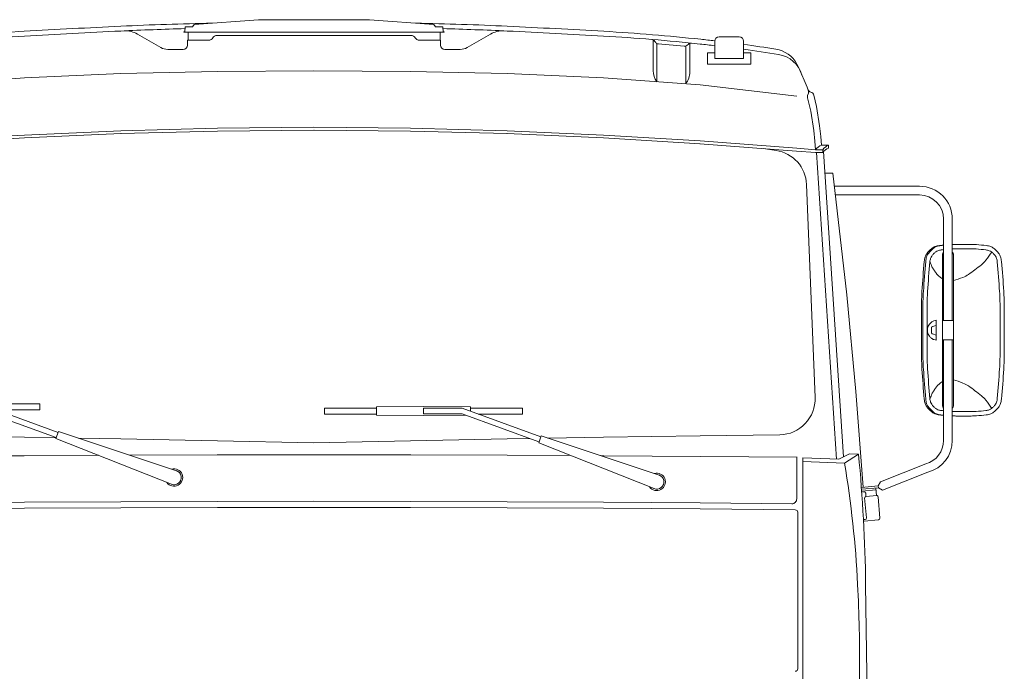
# Model space of a CAD drawing. Header units: metres. Extents: x -167 to 262, y -186 to 508.
# Tile 49 of 256: x 244.17 to 246.2, y -176.42 to -175.07. Entities that reach past the tile are written whole.
import ezdxf

# ---------------------------------------------------------------- set-up
doc = ezdxf.new("R2010")
doc.units = ezdxf.units.M
doc.header["$MEASUREMENT"] = 0

msp = doc.modelspace()

# ---------------------------------------------------------------- linework, layer by layer
at = {"color": 7, "linetype": 'Continuous', "lineweight": 13}
for p, q in [((244.526, -175.0768), (244.6593, -175.0668)), ((244.8891, -175.0668), (244.6593, -175.0668)), ((245.0224, -175.0768), (244.8891, -175.0668)), ((244.5079, -175.0818), (244.507, -175.0917)), ((244.5079, -175.0818), (244.5231, -175.0818)), ((244.5231, -175.0818), (244.526, -175.0768)), ((245.0253, -175.0818), (245.0224, -175.0768)), ((245.0405, -175.0818), (245.0253, -175.0818)), ((245.0405, -175.0818), (245.0414, -175.0917)), ((244.4571, -175.1244), (244.4091, -175.0967)), ((244.5047, -175.0917), (244.507, -175.0917)), ((244.5047, -175.0917), (244.5047, -175.0924)), ((245.0438, -175.0924), (244.5047, -175.0924)), ((244.5136, -175.0924), (244.5136, -175.1092)), ((244.975, -175.0992), (244.5735, -175.0992)), ((245.0349, -175.0924), (245.0349, -175.1092)), ((245.0438, -175.0917), (245.0414, -175.0917)), ((245.0438, -175.0917), (245.0438, -175.0924)), ((245.0913, -175.1244), (245.1393, -175.0967)), ((245.4762, -175.1087), (245.4762, -175.1723)), ((245.6122, -175.1021), (245.6541, -175.1021)), ((244.4716, -175.1283), (244.5036, -175.1283)), ((244.5562, -175.1092), (244.5127, -175.1092)), ((244.5127, -175.1092), (244.5127, -175.1192)), ((244.9923, -175.1092), (245.0358, -175.1092)), ((245.0358, -175.1092), (245.0358, -175.1192)), ((245.0768, -175.1283), (245.0449, -175.1283)), ((245.4812, -175.114), (245.4783, -175.1105)), ((245.4833, -175.1158), (245.4833, -175.1951)), ((245.4866, -175.1169), (245.54, -175.1218)), ((245.5432, -175.1214), (245.5432, -175.1994)), ((245.5458, -175.12), (245.5493, -175.1171)), ((245.5519, -175.1157), (245.5519, -175.1747)), ((245.6032, -175.1111), (245.6032, -175.1471)), ((245.6631, -175.1111), (245.6631, -175.1471)), ((245.5882, -175.1356), (245.6032, -175.1356)), ((245.5882, -175.1356), (245.5882, -175.1585)), ((245.6032, -175.1471), (245.6631, -175.1471)), ((245.6631, -175.1356), (245.6781, -175.1356)), ((245.6781, -175.1356), (245.6781, -175.1585)), ((245.5882, -175.1585), (245.6781, -175.1585)), ((245.7734, -175.1589), (245.7775, -175.1666)), ((245.7775, -175.1666), (245.7944, -175.2066)), ((243.9752, -175.2016), (244.175, -175.1871)), ((244.175, -175.1871), (244.3747, -175.1784)), ((244.3747, -175.1784), (244.5745, -175.1739)), ((244.5745, -175.1739), (244.7742, -175.1726)), ((244.974, -175.1739), (244.7742, -175.1726)), ((245.1737, -175.1784), (244.974, -175.1739)), ((245.3735, -175.1871), (245.1737, -175.1784)), ((245.5732, -175.2016), (245.3735, -175.1871)), ((245.773, -175.2248), (245.5732, -175.2016)), ((245.7944, -175.2066), (245.797, -175.2141)), ((245.7953, -175.2282), (245.8019, -175.256)), ((245.797, -175.2191), (245.7955, -175.2239)), ((245.8082, -175.2227), (245.8139, -175.2465)), ((245.8139, -175.2465), (245.8204, -175.2865)), ((245.8019, -175.256), (245.8084, -175.296)), ((244.5745, -175.2915), (244.3747, -175.2965)), ((244.7742, -175.2895), (244.5745, -175.2915)), ((244.7742, -175.2895), (244.974, -175.2915)), ((244.974, -175.2915), (245.1737, -175.2965)), ((245.8204, -175.2865), (245.8226, -175.3085)), ((244.175, -175.3055), (243.9752, -175.3175)), ((244.1753, -175.3115), (243.9756, -175.3234)), ((244.3747, -175.2965), (244.175, -175.3055)), ((244.375, -175.3025), (244.1753, -175.3115)), ((244.5746, -175.2975), (244.3749, -175.3025)), ((244.7743, -175.2955), (244.5745, -175.2975)), ((244.7742, -175.2955), (244.9739, -175.2975)), ((244.9738, -175.2975), (245.1736, -175.3025)), ((245.1734, -175.3025), (245.3732, -175.3115)), ((245.1737, -175.2965), (245.3735, -175.3055)), ((245.3731, -175.3115), (245.5729, -175.3234)), ((245.3735, -175.3055), (245.5732, -175.3175)), ((245.8084, -175.296), (245.8107, -175.318)), ((245.8226, -175.3085), (245.8239, -175.3264)), ((245.5727, -175.3234), (245.7725, -175.3389)), ((245.5732, -175.3175), (245.773, -175.3329)), ((245.773, -175.3329), (245.8119, -175.3359)), ((245.8107, -175.318), (245.8119, -175.3359)), ((245.8389, -175.3264), (245.8239, -175.3264)), ((245.8389, -175.3264), (245.8389, -175.3324)), ((245.7036, -175.3336), (245.7302, -175.3375)), ((245.7725, -175.3389), (245.8117, -175.3419)), ((245.8269, -175.3419), (245.8117, -175.3419)), ((245.8269, -175.3359), (245.8119, -175.3359)), ((245.8137, -175.3419), (245.8549, -175.9762)), ((245.8269, -175.3359), (245.8269, -175.3419)), ((245.8286, -175.3397), (245.8696, -175.9714)), ((245.8479, -175.384), (245.8315, -175.384)), ((245.8479, -175.384), (245.8768, -175.6361)), ((245.8109, -175.8488), (245.7934, -175.4077)), ((245.851, -175.4114), (246.0269, -175.4114)), ((245.8531, -175.4293), (246.0269, -175.4293)), ((246.0769, -175.4793), (246.0769, -175.6893)), ((246.0948, -175.4793), (246.0948, -175.6893)), ((246.0739, -175.5335), (246.0769, -175.5335)), ((246.0743, -175.5553), (246.0743, -175.8633)), ((246.0974, -175.5553), (246.0974, -175.8633)), ((245.8768, -175.6361), (245.8953, -175.8358)), ((246.0617, -175.6993), (246.0539, -175.7015)), ((246.0617, -175.6888), (246.0617, -175.7298)), ((246.0743, -175.6893), (246.0974, -175.6893)), ((246.0521, -175.7039), (246.0521, -175.7147)), ((246.0617, -175.7193), (246.0539, -175.7171)), ((246.0743, -175.7293), (246.0974, -175.7293)), ((246.0769, -175.7293), (246.0769, -175.9374)), ((246.0948, -175.7293), (246.0948, -175.9374)), ((245.8953, -175.8358), (245.9104, -176.0341)), ((244.0821, -175.8616), (244.2449, -175.9208)), ((244.0996, -175.8614), (244.2069, -175.8614)), ((244.2069, -175.8614), (244.2069, -175.8737)), ((244.0821, -175.8736), (244.241, -175.9314)), ((244.1155, -175.8737), (244.2069, -175.8737)), ((244.7962, -175.8704), (244.7962, -175.8827)), ((244.9036, -175.8704), (244.7962, -175.8704)), ((244.9036, -175.8827), (244.7962, -175.8827)), ((245.0009, -175.8672), (244.9036, -175.8681)), ((244.9036, -175.8681), (244.9036, -175.8851)), ((245.0009, -175.8672), (245.0983, -175.8681)), ((245.0009, -175.8706), (245.0009, -175.8826)), ((245.0808, -175.8706), (245.0009, -175.8706)), ((245.0808, -175.8826), (245.0009, -175.8826)), ((245.0808, -175.8706), (245.2436, -175.9298)), ((245.0808, -175.8826), (245.2397, -175.9404)), ((245.0983, -175.8681), (245.0983, -175.8769)), ((245.0983, -175.8704), (245.2057, -175.8704)), ((245.1142, -175.8827), (245.2057, -175.8827)), ((245.2057, -175.8704), (245.2057, -175.8827)), ((245.0009, -175.886), (244.9036, -175.8851)), ((245.0009, -175.886), (245.0879, -175.8852)), ((246.0739, -175.8851), (246.0769, -175.8851)), ((244.2455, -175.9191), (244.2404, -175.9332)), ((244.2455, -175.9191), (244.4897, -176)), ((244.175, -175.9307), (243.9752, -175.9277)), ((244.2408, -175.9318), (244.175, -175.9307)), ((244.2404, -175.9332), (244.4795, -176.0281)), ((244.3747, -175.9342), (244.2864, -175.9326)), ((244.5745, -175.9382), (244.3747, -175.9342)), ((244.7742, -175.9422), (244.5745, -175.9382)), ((244.7742, -175.9422), (244.974, -175.9382)), ((244.974, -175.9382), (245.1737, -175.9342)), ((245.1737, -175.9342), (245.2204, -175.9334)), ((245.2442, -175.9281), (245.2391, -175.9421)), ((245.2391, -175.9421), (245.4782, -176.0371)), ((245.2442, -175.9281), (245.4884, -176.009)), ((245.2582, -175.9327), (245.3735, -175.9307)), ((245.3735, -175.9307), (245.5732, -175.9277)), ((245.5732, -175.9277), (245.738, -175.9256)), ((244.1743, -175.9689), (243.9745, -175.9704)), ((244.3284, -175.9681), (244.1745, -175.9689)), ((244.5741, -175.9671), (244.3926, -175.9678)), ((244.7741, -175.9669), (244.5744, -175.9671)), ((244.7743, -175.9669), (244.9741, -175.9671)), ((244.9743, -175.9671), (245.1741, -175.9679)), ((245.1742, -175.9679), (245.3055, -175.9685)), ((245.3673, -175.9688), (245.3739, -175.9689)), ((245.3673, -175.9688), (245.3739, -175.9689)), ((245.3742, -175.9689), (245.5739, -175.9704)), ((245.5741, -175.9704), (245.7738, -175.9721)), ((245.773, -176.0584), (245.773, -175.9721)), ((245.7859, -175.9734), (245.7859, -176.567)), ((245.8598, -175.9764), (245.7859, -175.9734)), ((245.8718, -175.9841), (245.7859, -175.9806)), ((245.8598, -175.9764), (245.8818, -175.9653)), ((245.9008, -175.9659), (245.8718, -175.9841)), ((245.8818, -175.9653), (245.9008, -175.9659)), ((245.9464, -176.023), (246.0398, -175.9857)), ((245.9504, -176.0405), (246.0445, -176.003)), ((245.9415, -176.0316), (245.9464, -176.023)), ((245.9067, -176.0344), (245.9415, -176.0316)), ((245.907, -176.0384), (245.9418, -176.0355)), ((245.9073, -176.0424), (245.9372, -176.0399)), ((245.9074, -176.0444), (245.9124, -176.044)), ((245.9368, -176.0359), (245.9381, -176.0513)), ((245.9415, -176.0316), (245.9418, -176.0355)), ((245.9418, -176.0355), (245.9504, -176.0405)), ((244.175, -176.0653), (243.9752, -176.0668)), ((244.3747, -176.0643), (244.175, -176.0653)), ((244.5745, -176.0635), (244.3747, -176.0643)), ((244.7742, -176.0633), (244.5745, -176.0635)), ((244.7742, -176.0633), (244.974, -176.0635)), ((244.974, -176.0635), (245.1737, -176.0643)), ((245.1737, -176.0643), (245.3735, -176.0653)), ((245.3735, -176.0653), (245.5732, -176.0668)), ((245.9171, -176.0977), (245.9135, -176.0564)), ((245.9162, -176.0532), (245.9157, -176.0467)), ((245.9163, -176.0532), (245.9381, -176.0513)), ((245.9414, -176.0541), (245.9452, -176.0983)), ((244.175, -176.0775), (243.9752, -176.079)), ((244.3747, -176.0765), (244.175, -176.0775)), ((244.5745, -176.0761), (244.3747, -176.0765)), ((244.7742, -176.076), (244.5745, -176.0761)), ((244.7742, -176.076), (244.974, -176.0761)), ((244.974, -176.0761), (245.1737, -176.0765)), ((245.1737, -176.0765), (245.3735, -176.0775)), ((245.3735, -176.0775), (245.5732, -176.079)), ((245.5732, -176.0668), (245.7629, -176.0684)), ((245.5732, -176.079), (245.77, -176.0809)), ((245.775, -176.0859), (245.775, -176.4101)), ((245.911, -176.1012), (245.9143, -176.101)), ((245.9126, -176.1041), (245.9424, -176.1016))]:
    msp.add_line(p, q, dxfattribs=at)
for points in [[(244.5637, -175.074, 0.007101), (244.3743, -175.0803, 0.002483), (244.1744, -175.0908, 0.012449), (243.9742, -175.1073, 0.002117), (243.9453, -175.1105)], [(244.5076, -175.0853, 0.00499), (244.3747, -175.0902, 0.002483), (244.175, -175.1007, 0.012449), (243.9752, -175.1172, 0.0022), (243.9453, -175.1206)], [(244.9848, -175.074, -0.007101), (245.1742, -175.0803, -0.002483), (245.374, -175.0908, -0.012449), (245.5743, -175.1073, -0.002117), (245.6032, -175.1105)], [(245.0408, -175.0853, -0.00499), (245.1737, -175.0902, -0.002483), (245.3735, -175.1007, -0.012449), (245.5732, -175.1172, -0.0022), (245.6032, -175.1206)], [(245.6631, -175.118, -0.004879), (245.7295, -175.1276)], [(245.6631, -175.1281, -0.00533), (245.7354, -175.1386)], [(245.8119, -175.3359, -0.144009), (245.8239, -175.3264)], [(245.8269, -175.3359, -0.144009), (245.8389, -175.3264)], [(245.8269, -175.3419, -0.144009), (245.8389, -175.3324)], [(246.0681, -175.5341, -0.002623), (246.0739, -175.5335)], [(246.0711, -175.5341, -0.002623), (246.0769, -175.5335)], [(246.0948, -175.532, -0.011917), (246.1024, -175.5318, -0.00127), (246.1182, -175.5318, -0.00127), (246.1339, -175.5318, -0.017213), (246.1449, -175.5322, -0.009242), (246.1652, -175.5341)], [(246.072, -175.5431, -0.002246), (246.0769, -175.5426)], [(246.0743, -175.5553, -0.0553), (246.0746, -175.5521, -0.077175), (246.0754, -175.5501, -0.026115), (246.0769, -175.5478)], [(246.0948, -175.541, -0.012652), (246.1027, -175.5408, -0.00127), (246.1182, -175.5408, -0.00127), (246.1336, -175.5408, -0.017213), (246.1443, -175.5412, -0.009242), (246.1643, -175.5431)], [(246.0948, -175.5478, -0.026115), (246.0963, -175.5501, -0.077175), (246.0971, -175.5521, -0.0553), (246.0974, -175.5553)], [(246.0769, -175.876, -0.002246), (246.072, -175.8755)], [(246.0769, -175.8708, -0.026115), (246.0754, -175.8685, -0.077175), (246.0746, -175.8664, -0.0553), (246.0743, -175.8633)], [(246.0974, -175.8633, -0.0553), (246.0971, -175.8664, -0.077175), (246.0963, -175.8685, -0.026115), (246.0948, -175.8708)], [(246.1643, -175.8755, -0.009242), (246.1443, -175.8774, -0.017213), (246.1336, -175.8778, -0.00127), (246.1182, -175.8778, -0.00127), (246.1027, -175.8778, -0.012652), (246.0948, -175.8776)], [(246.0739, -175.8851, -0.002623), (246.0681, -175.8845)], [(246.0769, -175.8851, -0.002623), (246.0711, -175.8845)], [(246.1652, -175.8845, -0.009242), (246.1449, -175.8863, -0.017213), (246.1339, -175.8868, -0.00127), (246.1182, -175.8868, -0.00127), (246.1024, -175.8868, -0.011917), (246.0948, -175.8866)], [(245.8718, -175.9841, -0.029085), (245.899, -176.2353, -0.014079), (245.903, -176.4201, -0.010326), (245.8977, -176.6169)], [(245.9008, -175.9659, -0.021047), (245.9155, -176.2353), (245.918, -176.4201, -0.014648), (245.9169, -176.4978)]]:
    msp.add_lwpolyline(points, format="xyb", dxfattribs=at)
at = {"color": 7, "linetype": 'Continuous', "lineweight": 13, "flags": 128}
for points in [[(246.0368, -175.5669, -0.056603), (246.0387, -175.5575, -0.078452), (246.0418, -175.5513, -0.034038), (246.0471, -175.545, -0.035038), (246.053, -175.5396, -0.08083), (246.0589, -175.5363, -0.057491), (246.0681, -175.5341)], [(246.0398, -175.5669, -0.056603), (246.0417, -175.5575, -0.078452), (246.0448, -175.5513, -0.034038), (246.0501, -175.545, -0.035038), (246.056, -175.5396, -0.08083), (246.0619, -175.5363, -0.057491), (246.0711, -175.5341)], [(246.1652, -175.5341, -0.057491), (246.1744, -175.5363, -0.08083), (246.1803, -175.5396, -0.035038), (246.1862, -175.545, -0.034038), (246.1915, -175.5513, -0.078452), (246.1946, -175.5575, -0.056603), (246.1965, -175.5669)], [(246.0484, -175.5678, -0.056603), (246.0499, -175.5607, -0.078452), (246.0522, -175.556, -0.034038), (246.0562, -175.5512, -0.035038), (246.0607, -175.5472, -0.08083), (246.0651, -175.5447, -0.057491), (246.072, -175.5431)], [(246.1763, -175.5476, -0.030502), (246.1641, -175.5645, -0.048984), (246.1549, -175.5738, -0.011788), (246.1417, -175.5842, -0.011974), (246.1281, -175.5939, -0.049768), (246.1169, -175.6, -0.030748), (246.0974, -175.6067)], [(246.1643, -175.5431, -0.057491), (246.1712, -175.5447, -0.08083), (246.1756, -175.5472, -0.035038), (246.1801, -175.5512, -0.034038), (246.1841, -175.556, -0.078452), (246.1865, -175.5607, -0.056603), (246.1879, -175.5678)], [(246.0368, -175.8517, -0.007628), (246.0321, -175.7897, -0.014381), (246.031, -175.7568), (246.0309, -175.7093), (246.031, -175.6618, -0.014381), (246.0321, -175.6289, -0.007628), (246.0368, -175.5669)], [(246.0398, -175.8517, -0.007628), (246.0351, -175.7897, -0.014381), (246.034, -175.7568), (246.0339, -175.7093), (246.034, -175.6618, -0.014381), (246.0351, -175.6289, -0.007628), (246.0398, -175.5669)], [(246.0484, -175.8508, -0.007628), (246.0437, -175.7893, -0.014381), (246.0427, -175.7565), (246.0426, -175.7093), (246.0427, -175.6621, -0.014381), (246.0437, -175.6293, -0.007628), (246.0484, -175.5678)], [(246.0743, -175.6031, -0.029552), (246.0669, -175.5973, -0.048188), (246.0629, -175.5931, -0.011178), (246.0585, -175.587, -0.011011), (246.0542, -175.5806, -0.047458), (246.0516, -175.5753, -0.029325), (246.0486, -175.5663)], [(246.1879, -175.5678, -0.007628), (246.1926, -175.6293, -0.014381), (246.1936, -175.6621), (246.1937, -175.7093), (246.1936, -175.7565, -0.014381), (246.1926, -175.7893, -0.007628), (246.1879, -175.8508)], [(246.1965, -175.5669, -0.007628), (246.2013, -175.6289, -0.014381), (246.2023, -175.6618), (246.2024, -175.7093), (246.2023, -175.7568, -0.014381), (246.2013, -175.7897, -0.007628), (246.1965, -175.8517)], [(246.0617, -175.7298, -0.054049), (246.0568, -175.7288, -0.077228), (246.0537, -175.7273, -0.031609), (246.0494, -175.7239, -0.053756), (246.0473, -175.7216, -0.052048), (246.0452, -175.7178, -0.052179), (246.0438, -175.7136, -0.051461), (246.0434, -175.7093, -0.051461), (246.0438, -175.7049, -0.052179), (246.0452, -175.7008, -0.052048), (246.0473, -175.697, -0.053756), (246.0494, -175.6947, -0.031609), (246.0537, -175.6913, -0.077228), (246.0568, -175.6898, -0.054049), (246.0617, -175.6888)], [(246.0521, -175.7039, -0.053709), (246.0521, -175.7033, -0.075573), (246.0523, -175.7028, -0.0313), (246.0526, -175.7024, -0.032148), (246.0529, -175.702, -0.077683), (246.0533, -175.7017, -0.054482), (246.0539, -175.7015)], [(246.0539, -175.7171, -0.054482), (246.0533, -175.7169, -0.077683), (246.0529, -175.7166, -0.032148), (246.0526, -175.7162, -0.0313), (246.0523, -175.7157, -0.075573), (246.0521, -175.7153, -0.053709), (246.0521, -175.7147)], [(246.0486, -175.8523, -0.029325), (246.0516, -175.8433, -0.047458), (246.0542, -175.838, -0.011011), (246.0585, -175.8316, -0.011178), (246.0629, -175.8255, -0.048188), (246.0669, -175.8213, -0.029552), (246.0743, -175.8155)], [(246.0974, -175.8118, -0.030748), (246.1169, -175.8186, -0.049768), (246.1281, -175.8247, -0.011974), (246.1417, -175.8344, -0.011788), (246.1549, -175.8448, -0.048984), (246.1641, -175.854, -0.030502), (246.1763, -175.871)], [(246.0681, -175.8845, -0.057491), (246.0589, -175.8823, -0.08083), (246.053, -175.879, -0.035038), (246.0471, -175.8736, -0.034038), (246.0418, -175.8673, -0.078452), (246.0387, -175.8611, -0.056603), (246.0368, -175.8517)], [(246.0711, -175.8845, -0.057491), (246.0619, -175.8823, -0.08083), (246.056, -175.879, -0.035038), (246.0501, -175.8736, -0.034038), (246.0448, -175.8673, -0.078452), (246.0417, -175.8611, -0.056603), (246.0398, -175.8517)], [(246.072, -175.8755, -0.057491), (246.0651, -175.8739, -0.08083), (246.0607, -175.8714, -0.035038), (246.0562, -175.8674, -0.034038), (246.0522, -175.8626, -0.078452), (246.0499, -175.8579, -0.056603), (246.0484, -175.8508)], [(246.1879, -175.8508, -0.056603), (246.1865, -175.8579, -0.078452), (246.1841, -175.8626, -0.034038), (246.1801, -175.8674, -0.035038), (246.1756, -175.8714, -0.08083), (246.1712, -175.8739, -0.057491), (246.1643, -175.8755)], [(246.1965, -175.8517, -0.056603), (246.1946, -175.8611, -0.078452), (246.1915, -175.8673, -0.034038), (246.1862, -175.8736, -0.035038), (246.1803, -175.879, -0.08083), (246.1744, -175.8823, -0.057491), (246.1652, -175.8845)]]:
    msp.add_lwpolyline(points, format="xyb", dxfattribs=at)
at = {"color": 7, "linetype": 'Continuous', "lineweight": 13}
for centre, radius, start, end in [((244.3837, -175.1407), 0.0508, 60, 92.6639), ((244.5562, -175.0992), 0.00999, 270, 330), ((244.5735, -175.1092), 0.00999, 90, 150), ((244.975, -175.1092), 0.00999, 30, 90), ((244.9923, -175.0992), 0.00999, 210, 270), ((245.1648, -175.1407), 0.0508, 87.3361, 120), ((245.4722, -175.1156), 0.00799, 39.7143, 85.2927), ((245.6122, -175.1111), 0.00899, 90, 180), ((245.6541, -175.1111), 0.00899, 0, 90), ((244.4716, -175.0992), 0.0291, 240, 270), ((244.5036, -175.1192), 0.00909, 270, 0), ((245.0449, -175.1192), 0.00909, 180, 270), ((245.0768, -175.0992), 0.0291, 270, 300), ((245.4874, -175.1089), 0.00799, 219.7143, 264.7143), ((245.5407, -175.1139), 0.00799, 264.7143, 309.7143), ((245.5544, -175.1233), 0.00799, 84.115, 129.7143), ((245.7203, -175.1868), 0.0599, 27.6995, 81.247), ((245.7261, -175.1978), 0.0599, 15.6009, 81.1213), ((245.5161, -175.1723), 0.0399, 180, 214.8515), ((245.5119, -175.1747), 0.0399, 321.669, 0), ((245.8031, -175.2264), 0.00799, 162.1323, 193.3602), ((245.8037, -175.2089), 0.00799, 198.9704, 258.441), ((245.7894, -175.2167), 0.00799, 342.1323, 18.9704), ((245.8005, -175.2246), 0.00799, 13.3602, 78.441), ((245.7195, -175.4106), 0.0739, 2.2746, 81.6621), ((246.0269, -175.4793), 0.0679, 0, 90), ((246.0269, -175.4793), 0.0499, 0, 90), ((245.737, -175.8517), 0.0739, 270.7132, 2.2746), ((246.0269, -175.9374), 0.0499, 285, 0), ((246.0269, -175.9374), 0.0679, 285, 0), ((244.4846, -176.0141), 0.018, 214.7378, 105.2622), ((244.4846, -176.0141), 0.015, 246.6633, 73.3367), ((245.4833, -176.0231), 0.018, 214.7378, 105.2622), ((245.4833, -176.0231), 0.015, 246.6633, 73.3367), ((245.9127, -176.047), 0.003, 4.8832, 94.8832), ((245.763, -176.0584), 0.00999, 269.4987, 0), ((245.9165, -176.0562), 0.003, 94.8832, 184.8832), ((245.9384, -176.0543), 0.003, 4.8832, 94.8832), ((245.77, -176.0859), 0.00499, 0, 89.4327), ((245.9123, -176.1011), 0.003, 247.7175, 274.8832), ((245.9141, -176.098), 0.003, 274.8832, 4.8832), ((245.9422, -176.0986), 0.003, 274.8832, 4.8832), ((245.77, -176.4101), 0.00499, 270, 0)]:
    msp.add_arc(centre, radius, start, end, dxfattribs=at)

doc.saveas('drawing.dxf')
